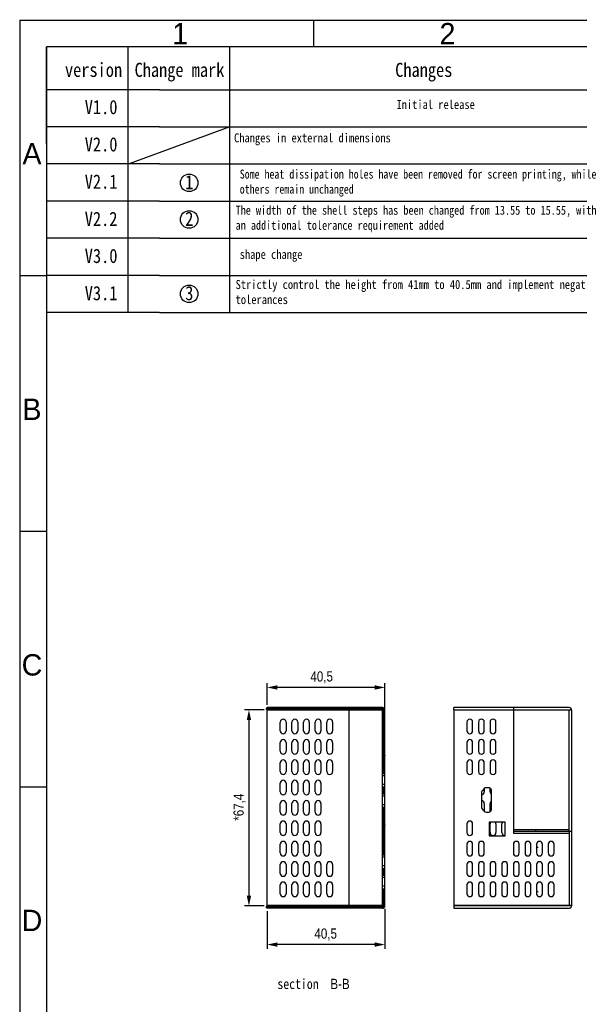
# Model space of a CAD drawing. Header units: millimetres. Extents: x 508 to 1261, y -60 to 468.
# Tile 2 of 49: x 508 to 700, y 129 to 468. Entities that reach past the tile are written whole.
import ezdxf
from ezdxf.enums import TextEntityAlignment as Align

# ---------------------------------------------------------------- set-up
doc = ezdxf.new("R2010")
doc.units = ezdxf.units.MM
doc.header["$LTSCALE"] = 16.335
doc.header["$PDMODE"] = 3
doc.header["$PDSIZE"] = 8
doc.layers.get('0').update_dxf_attribs({"linetype": 'CONTINUOUS'})
doc.layers.get('Defpoints').update_dxf_attribs({"linetype": 'CONTINUOUS'})
for name, color, linetype in [('AXIS', 7, 'CONTINUOUS'), ('DETAILS', 7, 'CONTINUOUS'), ('INTFCLR_1', 7, 'CONTINUOUS'), ('ROUNDS', 7, 'CONTINUOUS'), ('图形层', 7, 'CONTINUOUS'), ('图框层', 7, 'CONTINUOUS'), ('标注层', 7, 'CONTINUOUS')]:
    doc.layers.add(name, color=color, linetype=linetype)
doc.styles.add('3', font='txt')
doc.styles.get("Standard").update_dxf_attribs({"font": 'txt', "width": 0.85})
doc.dimstyles.new('DIMSTYLE_1', dxfattribs={"dimtxt": 3.5, "dimasz": 3.5, "dimexe": 1.5, "dimexo": 1, "dimgap": 0.875, "dimtad": 1, "dimtxsty": 'Standard', "dimblk": '_FILLED', "dimblk1": '_FILLED', "dimblk2": '_FILLED', "dimcen": 0.09, "dimazin": 2, "dimtp": 0.01, "dimtm": 0.01, "dimtfac": 1, "dimtofl": 0, "dimtmove": 0, "dimatfit": 3, "dimldrblk": '_FILLED', "dimfxl": 1, "dimtolj": 1, "dimarcsym": 0})
doc.dimstyles.new('DIMSTYLE_5', dxfattribs={"dimtxt": 3.5, "dimasz": 3.5, "dimexe": 1.5, "dimexo": 1, "dimtad": 1, "dimtxsty": 'Standard', "dimblk": '_FILLED', "dimblk1": '_FILLED', "dimblk2": '_FILLED', "dimcen": 0.09, "dimazin": 2, "dimtp": 0.2, "dimtm": 0.2, "dimtfac": 1, "dimtmove": 0, "dimatfit": 2, "dimldrblk": '_FILLED', "dimfxl": 1, "dimtolj": 1, "dimarcsym": 0})

# ---------------------------------------------------------------- blocks, each defined once
blk = doc.blocks.new('_FILLED')
at = {"color": 0, "linetype": 'ByBlock'}
blk.add_solid([(0, 0), (-1, 0.2142857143), (-1, -0.2142857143)], dxfattribs=at)
blk = doc.blocks.new('*D101')
at = {"color": 0, "linetype": 'Continuous', "lineweight": -2, "transparency": 16777216}
for p, q in [((592.83908109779, 232.0728931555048), (592.83908109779, 239.4961872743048)), ((629.83908109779, 237.9961872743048), (596.33908109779, 237.9961872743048)), ((633.33908109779, 204.7822942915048), (633.33908109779, 239.4961872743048))]:
    blk.add_line(p, q, dxfattribs=at)
at = {"layer": 'Defpoints', "color": 0, "linetype": 'Continuous', "transparency": 16777216}
for p in [(592.83908109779, 237.9961872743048), (592.83908109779, 231.0728931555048), (633.33908109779, 203.7822942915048)]:
    blk.add_point(p, dxfattribs=at)
at = {"color": 0, "linetype": 'Continuous', "lineweight": -2, "transparency": 16777216, "xscale": 3.5, "yscale": 3.5, "zscale": 3.5, "rotation": 180}
blk.add_blockref('_FILLED', (592.83908109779, 237.9961872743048), dxfattribs=at)
at = {"color": 0, "linetype": 'Continuous', "lineweight": -2, "transparency": 16777216, "xscale": 3.5, "yscale": 3.5, "zscale": 3.5}
blk.add_blockref('_FILLED', (633.33908109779, 237.9961872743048), dxfattribs=at)
at = {"color": 0, "linetype": 'Continuous', "transparency": 16777216, "insert": (611.58244199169, 243.5378539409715), "char_height": 3.5, "width": 5.95, "attachment_point": 2, "line_spacing_factor": 0.9}
blk.add_mtext('\\A1;40,5', dxfattribs=at)
blk = doc.blocks.new('*D102')
at = {"color": 0, "linetype": 'Continuous', "lineweight": -2, "transparency": 16777216}
for p, q in [((592.83908109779, 161.0728931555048), (592.83908109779, 148.0794899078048)), ((633.33908109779, 161.8728931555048), (633.33908109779, 148.0794899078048)), ((629.83908109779, 149.5794899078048), (596.33908109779, 149.5794899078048))]:
    blk.add_line(p, q, dxfattribs=at)
at = {"layer": 'Defpoints', "color": 0, "linetype": 'Continuous', "transparency": 16777216}
for p in [(633.33908109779, 162.8728931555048), (592.83908109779, 162.0728931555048), (592.83908109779, 149.5794899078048)]:
    blk.add_point(p, dxfattribs=at)
at = {"color": 0, "linetype": 'Continuous', "lineweight": -2, "transparency": 16777216, "xscale": 3.5, "yscale": 3.5, "zscale": 3.5, "rotation": 180}
blk.add_blockref('_FILLED', (592.83908109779, 149.5794899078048), dxfattribs=at)
at = {"color": 0, "linetype": 'Continuous', "lineweight": -2, "transparency": 16777216, "xscale": 3.5, "yscale": 3.5, "zscale": 3.5}
blk.add_blockref('_FILLED', (633.33908109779, 149.5794899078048), dxfattribs=at)
at = {"color": 0, "linetype": 'Continuous', "transparency": 16777216, "insert": (612.96720630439, 155.1211565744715), "char_height": 3.5, "width": 5.95, "attachment_point": 2, "line_spacing_factor": 0.9}
blk.add_mtext('\\A1;40,5', dxfattribs=at)
blk = doc.blocks.new('*D111')
at = {"color": 0, "linetype": 'Continuous', "lineweight": -2, "transparency": 16777216}
for p, q in [((591.83908109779, 230.2728931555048), (585.08099032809, 230.2728931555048)), ((586.58099032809, 226.7728931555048), (586.58099032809, 166.3728931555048)), ((591.83908109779, 162.8728931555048), (585.08099032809, 162.8728931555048))]:
    blk.add_line(p, q, dxfattribs=at)
at = {"layer": 'Defpoints', "color": 0, "linetype": 'Continuous', "transparency": 16777216}
for p in [(592.83908109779, 230.2728931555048), (586.58099032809, 162.8728931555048), (592.83908109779, 162.8728931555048)]:
    blk.add_point(p, dxfattribs=at)
at = {"color": 0, "linetype": 'Continuous', "lineweight": -2, "transparency": 16777216, "xscale": 3.5, "yscale": 3.5, "zscale": 3.5}
for p, rotation in [((586.58099032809, 230.2728931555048), 90), ((586.58099032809, 162.8728931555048), 270)]:
    blk.add_blockref('_FILLED', p, dxfattribs=dict(at, rotation=rotation))
at = {"color": 0, "linetype": 'Continuous', "transparency": 16777216, "insert": (581.2893236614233, 196.8136021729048), "char_height": 3.5, "attachment_point": 2, "rotation": 90, "line_spacing_factor": 0.9}
blk.add_mtext('\\A1;*67,4', dxfattribs=at)

msp = doc.modelspace()

# ---------------------------------------------------------------- hatches: boundary and pattern name
at = {"linetype": 'Continuous'}
h = msp.add_hatch(dxfattribs=at)
h.set_pattern_fill('ANSI31', color=2, angle=90, style=0, pattern_type=2)
h.set_pattern_definition([(135, (592.33908109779, 162.0728931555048), (-0.2508568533, -0.2508568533), [])])
edge = h.paths.add_edge_path()
edge.add_line((632.53908109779, 230.2728931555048), (592.3390810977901, 230.2728931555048))
edge.add_line((592.33908109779, 231.0728931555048), (592.33908109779, 230.2728931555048))
edge.add_line((632.53908109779, 231.0728931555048), (592.3390810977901, 231.0728931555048))
edge.add_arc((632.53908109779, 230.2728931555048), 0.8, 360, 450, ccw=False)
edge.add_line((633.33908109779, 214.7653940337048), (633.33908109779, 230.2728931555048))
edge.add_arc((635.88954365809, 214.6200334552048), 2.5546016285, 176.7380241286, 179.9969414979)
edge.add_arc((635.88678292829, 214.6202275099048), 2.5518403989, 180.0012952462, 183.2637392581)
edge.add_line((633.33908109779, 208.4580453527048), (633.33908109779, 214.4749456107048))
edge.add_line((632.53908109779, 208.4580453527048), (633.3390810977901, 208.4580453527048))
edge.add_line((632.53908109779, 230.2728931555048), (632.53908109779, 208.4580453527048))
edge = h.paths.add_edge_path()
edge.add_line((632.53908109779, 162.8728931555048), (592.3390810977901, 162.8728931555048))
edge.add_line((632.53908109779, 168.7822942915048), (632.53908109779, 162.8728931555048))
edge.add_line((632.53908109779, 168.7822942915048), (633.3390810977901, 168.7822942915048))
edge.add_line((633.33908109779, 162.8728931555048), (633.33908109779, 168.7822942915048))
edge.add_arc((632.53908109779, 162.8728931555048), 0.8, -90, 0)
edge.add_line((632.53908109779, 162.0728931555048), (592.3390810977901, 162.0728931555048))
edge.add_line((592.33908109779, 162.8728931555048), (592.33908109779, 162.0728931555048))
edge = h.paths.add_edge_path()
edge.add_line((633.33908109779, 173.4580453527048), (633.33908109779, 175.7822942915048))
edge.add_line((632.53908109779, 173.4580453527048), (633.3390810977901, 173.4580453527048))
edge.add_line((632.53908109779, 175.7822942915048), (632.53908109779, 173.4580453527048))
edge.add_line((632.53908109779, 175.7822942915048), (633.3390810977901, 175.7822942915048))
edge = h.paths.add_edge_path()
edge.add_line((633.33908109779, 180.4580453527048), (633.33908109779, 190.4749456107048))
edge.add_line((632.53908109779, 180.4580453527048), (633.3390810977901, 180.4580453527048))
edge.add_line((632.53908109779, 196.7822942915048), (632.53908109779, 180.4580453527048))
edge.add_line((632.53908109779, 196.7822942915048), (633.3390810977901, 196.7822942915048))
edge.add_line((633.33908109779, 190.7653940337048), (633.33908109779, 196.7822942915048))
edge.add_arc((635.88954365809, 190.6200334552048), 2.5546016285, 176.7380241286, 179.9969414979)
edge.add_arc((635.88678292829, 190.6202275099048), 2.5518403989, 180.0012952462, 183.2637392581)
edge = h.paths.add_edge_path()
edge.add_line((633.33908109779, 201.4580453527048), (633.33908109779, 203.7822942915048))
edge.add_line((632.53908109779, 201.4580453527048), (633.3390810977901, 201.4580453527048))
edge.add_line((632.53908109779, 203.7822942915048), (632.53908109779, 201.4580453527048))
edge.add_line((632.53908109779, 203.7822942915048), (633.3390810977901, 203.7822942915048))

# ---------------------------------------------------------------- linework, layer by layer
msp.add_line((580.0006514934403, 430.7860170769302), (545.4154577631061, 418.014321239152))
at = {"color": 7, "linetype": 'Continuous'}
for p, q in [((592.83908109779, 231.0728931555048), (592.83908109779, 230.2728931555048)), ((632.53908109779, 231.0728931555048), (592.83908109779, 231.0728931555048)), ((632.53908109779, 230.2728931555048), (592.83908109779, 230.2728931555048)), ((632.53908109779, 162.8728931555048), (632.53908109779, 230.2728931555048)), ((633.33908109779, 162.8728931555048), (633.33908109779, 230.2728931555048)), ((656.96436340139, 230.2728931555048), (656.96436340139, 231.0728931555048)), ((696.66436340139, 231.0728931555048), (656.96436340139, 231.0728931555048)), ((656.96436340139, 230.2728931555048), (697.46436340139, 230.2728931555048)), ((677.66436340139, 230.2728931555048), (677.66436340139, 231.0728931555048)), ((696.66436340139, 188.5718931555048), (696.66436340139, 230.2728931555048)), ((592.83908109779, 162.9728931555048), (592.83908109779, 230.1728931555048)), ((632.53908109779, 230.1728931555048), (592.83908109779, 230.1728931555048)), ((621.03908109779, 162.9728931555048), (621.03908109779, 230.1728931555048)), ((656.96436340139, 230.1728931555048), (656.96436340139, 162.9728931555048)), ((697.46436340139, 230.1728931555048), (656.96436340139, 230.1728931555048)), ((696.6143634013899, 189.0728931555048), (696.6143634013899, 230.1728931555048)), ((697.46436340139, 230.1728931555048), (697.46436340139, 188.5718931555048)), ((597.33908109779, 223.0728931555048), (597.33908109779, 226.0728931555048)), ((599.33908109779, 226.0728931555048), (599.33908109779, 223.0728931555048)), ((601.33908109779, 223.0728931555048), (601.33908109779, 226.0728931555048)), ((603.33908109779, 226.0728931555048), (603.33908109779, 223.0728931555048)), ((605.33908109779, 223.0728931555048), (605.33908109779, 226.0728931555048)), ((607.33908109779, 226.0728931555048), (607.33908109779, 223.0728931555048)), ((609.33908109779, 223.0728931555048), (609.33908109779, 226.0728931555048)), ((611.33908109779, 226.0728931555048), (611.33908109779, 223.0728931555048)), ((613.33908109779, 223.0728931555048), (613.33908109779, 226.0728931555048)), ((615.33908109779, 226.0728931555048), (615.33908109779, 223.0728931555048)), ((661.46436340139, 226.0728931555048), (661.46436340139, 223.0728931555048)), ((663.46436340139, 223.0728931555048), (663.46436340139, 226.0728931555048)), ((665.46436340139, 226.0728931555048), (665.46436340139, 223.0728931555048)), ((667.46436340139, 223.0728931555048), (667.46436340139, 226.0728931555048)), ((669.46436340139, 226.0728931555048), (669.46436340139, 223.0728931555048)), ((671.46436340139, 223.0728931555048), (671.46436340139, 226.0728931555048)), ((597.33908109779, 216.0728931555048), (597.33908109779, 219.0728931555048)), ((599.33908109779, 219.0728931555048), (599.33908109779, 216.0728931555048)), ((601.33908109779, 216.0728931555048), (601.33908109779, 219.0728931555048)), ((603.33908109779, 219.0728931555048), (603.33908109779, 216.0728931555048)), ((605.33908109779, 216.0728931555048), (605.33908109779, 219.0728931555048)), ((607.33908109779, 219.0728931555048), (607.33908109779, 216.0728931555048)), ((609.33908109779, 216.0728931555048), (609.33908109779, 219.0728931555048)), ((611.33908109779, 219.0728931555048), (611.33908109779, 216.0728931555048)), ((613.33908109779, 216.0728931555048), (613.33908109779, 219.0728931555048)), ((615.33908109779, 219.0728931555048), (615.33908109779, 216.0728931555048)), ((661.46436340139, 219.0728931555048), (661.46436340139, 216.0728931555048)), ((663.46436340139, 216.0728931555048), (663.46436340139, 219.0728931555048)), ((665.46436340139, 219.0728931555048), (665.46436340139, 216.0728931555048)), ((667.46436340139, 216.0728931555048), (667.46436340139, 219.0728931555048)), ((669.46436340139, 219.0728931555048), (669.46436340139, 216.0728931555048)), ((671.46436340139, 216.0728931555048), (671.46436340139, 219.0728931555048)), ((597.33908109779, 209.0728931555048), (597.33908109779, 212.0728931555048)), ((599.33908109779, 212.0728931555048), (599.33908109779, 209.0728931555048)), ((601.33908109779, 209.0728931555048), (601.33908109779, 212.0728931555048)), ((603.33908109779, 212.0728931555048), (603.33908109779, 209.0728931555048)), ((605.33908109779, 209.0728931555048), (605.33908109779, 212.0728931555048)), ((607.33908109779, 212.0728931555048), (607.33908109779, 209.0728931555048)), ((609.33908109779, 209.0728931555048), (609.33908109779, 212.0728931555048)), ((611.33908109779, 212.0728931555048), (611.33908109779, 209.0728931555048)), ((613.33908109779, 209.0728931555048), (613.33908109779, 212.0728931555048)), ((615.33908109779, 212.0728931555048), (615.33908109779, 209.0728931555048)), ((661.46436340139, 212.0728931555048), (661.46436340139, 209.0728931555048)), ((663.46436340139, 209.0728931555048), (663.46436340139, 212.0728931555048)), ((665.46436340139, 212.0728931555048), (665.46436340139, 209.0728931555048)), ((667.46436340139, 209.0728931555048), (667.46436340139, 212.0728931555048)), ((669.46436340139, 212.0728931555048), (669.46436340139, 209.0728931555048)), ((671.46436340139, 209.0728931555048), (671.46436340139, 212.0728931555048)), ((632.53908109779, 208.4580453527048), (633.33908109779, 208.4580453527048)), ((633.33908109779, 207.6201698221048), (632.53908109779, 207.6201698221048)), ((597.33908109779, 202.0728931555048), (597.33908109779, 205.0728931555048)), ((599.33908109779, 205.0728931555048), (599.33908109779, 202.0728931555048)), ((601.33908109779, 202.0728931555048), (601.33908109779, 205.0728931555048)), ((603.33908109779, 205.0728931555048), (603.33908109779, 202.0728931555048)), ((605.33908109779, 202.0728931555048), (605.33908109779, 205.0728931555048)), ((607.33908109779, 205.0728931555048), (607.33908109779, 202.0728931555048)), ((609.33908109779, 202.0728931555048), (609.33908109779, 205.0728931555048)), ((611.33908109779, 205.0728931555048), (611.33908109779, 202.0728931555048)), ((633.33908109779, 204.6201698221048), (632.53908109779, 204.6201698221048)), ((632.53908109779, 203.7822942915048), (633.33908109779, 203.7822942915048)), ((667.43247015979, 203.2508543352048), (666.81005156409, 202.5918228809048)), ((667.46436340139, 203.2829529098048), (667.46436340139, 202.0728931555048)), ((669.01436340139, 203.5328931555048), (668.08678199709, 203.5328931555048)), ((669.46436340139, 202.0728931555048), (669.46436340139, 203.4123160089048)), ((632.53908109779, 201.4580453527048), (633.33908109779, 201.4580453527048)), ((633.33908109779, 200.6201698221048), (632.53908109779, 200.6201698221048)), ((666.56436340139, 201.9738617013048), (666.56436340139, 196.6919246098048)), ((669.91436340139, 196.0328931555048), (669.91436340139, 202.6328931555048)), ((597.33908109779, 195.0728931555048), (597.33908109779, 198.0728931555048)), ((599.33908109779, 198.0728931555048), (599.33908109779, 195.0728931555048)), ((601.33908109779, 195.0728931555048), (601.33908109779, 198.0728931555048)), ((603.33908109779, 198.0728931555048), (603.33908109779, 195.0728931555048)), ((605.33908109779, 195.0728931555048), (605.33908109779, 198.0728931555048)), ((607.33908109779, 198.0728931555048), (607.33908109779, 195.0728931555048)), ((609.33908109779, 195.0728931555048), (609.33908109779, 198.0728931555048)), ((611.33908109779, 198.0728931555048), (611.33908109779, 195.0728931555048)), ((633.33908109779, 197.6201698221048), (632.53908109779, 197.6201698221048)), ((632.53908109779, 196.7822942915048), (633.33908109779, 196.7822942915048)), ((667.46436340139, 198.0728931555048), (667.46436340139, 195.3828334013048)), ((669.46436340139, 195.2534703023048), (669.46436340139, 198.0728931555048)), ((666.81005156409, 196.0739634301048), (667.43247015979, 195.4149319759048)), ((668.08678199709, 195.1328931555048), (669.01436340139, 195.1328931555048)), ((597.33908109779, 188.0728931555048), (597.33908109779, 191.0728931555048)), ((599.33908109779, 191.0728931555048), (599.33908109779, 188.0728931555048)), ((601.33908109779, 188.0728931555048), (601.33908109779, 191.0728931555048)), ((603.33908109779, 191.0728931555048), (603.33908109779, 188.0728931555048)), ((605.33908109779, 188.0728931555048), (605.33908109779, 191.0728931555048)), ((607.33908109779, 191.0728931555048), (607.33908109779, 188.0728931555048)), ((609.33908109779, 188.0728931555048), (609.33908109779, 191.0728931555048)), ((611.33908109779, 191.0728931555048), (611.33908109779, 188.0728931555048)), ((661.46436340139, 191.0728931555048), (661.46436340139, 188.0728931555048)), ((663.46436340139, 188.0728931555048), (663.46436340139, 191.0728931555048)), ((669.16436340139, 191.6728931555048), (669.16436340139, 186.9728931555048)), ((674.66436340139, 191.6728931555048), (669.16436340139, 191.6728931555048)), ((669.46436340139, 188.0728931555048), (669.46436340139, 191.0728931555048)), ((671.46436340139, 191.0728931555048), (671.46436340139, 188.0728931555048)), ((673.46436340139, 188.0728931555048), (673.46436340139, 191.0728931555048)), ((674.66436340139, 186.9728931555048), (674.66436340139, 191.6728931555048)), ((669.16436340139, 186.9728931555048), (674.66436340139, 186.9728931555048)), ((696.6143634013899, 189.0728931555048), (677.66436340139, 189.0728931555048)), ((677.66436340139, 188.5718931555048), (696.6143634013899, 188.5718931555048)), ((696.66436340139, 187.7718931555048), (677.66436340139, 187.7718931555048)), ((685.16436340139, 188.5718931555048), (685.16436340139, 189.0728931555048)), ((696.6143634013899, 188.5718931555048), (696.6143634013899, 187.7718931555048)), ((597.33908109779, 181.0728931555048), (597.33908109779, 184.0728931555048)), ((599.33908109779, 184.0728931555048), (599.33908109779, 181.0728931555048)), ((601.33908109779, 181.0728931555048), (601.33908109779, 184.0728931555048)), ((603.33908109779, 184.0728931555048), (603.33908109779, 181.0728931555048)), ((605.33908109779, 181.0728931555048), (605.33908109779, 184.0728931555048)), ((607.33908109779, 184.0728931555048), (607.33908109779, 181.0728931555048)), ((609.33908109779, 181.0728931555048), (609.33908109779, 184.0728931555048)), ((611.33908109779, 184.0728931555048), (611.33908109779, 181.0728931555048)), ((661.46436340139, 184.0728931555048), (661.46436340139, 181.0728931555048)), ((663.46436340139, 181.0728931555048), (663.46436340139, 184.0728931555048)), ((665.46436340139, 184.0728931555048), (665.46436340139, 181.0728931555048)), ((667.46436340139, 181.0728931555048), (667.46436340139, 184.0728931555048)), ((677.46436340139, 184.0728931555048), (677.46436340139, 181.0728931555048)), ((679.46436340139, 181.0728931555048), (679.46436340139, 184.0728931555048)), ((681.46436340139, 184.0728931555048), (681.46436340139, 181.0728931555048)), ((683.46436340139, 181.0728931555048), (683.46436340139, 184.0728931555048)), ((685.46436340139, 184.0728931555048), (685.46436340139, 181.0728931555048)), ((687.46436340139, 181.0728931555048), (687.46436340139, 184.0728931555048)), ((689.46436340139, 184.0728931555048), (689.46436340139, 181.0728931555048)), ((691.46436340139, 181.0728931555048), (691.46436340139, 184.0728931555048)), ((632.53908109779, 180.4580453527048), (633.33908109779, 180.4580453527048)), ((633.33908109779, 179.6201698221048), (632.53908109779, 179.6201698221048)), ((597.33908109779, 174.0728931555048), (597.33908109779, 177.0728931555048)), ((599.33908109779, 177.0728931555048), (599.33908109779, 174.0728931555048)), ((601.33908109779, 174.0728931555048), (601.33908109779, 177.0728931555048)), ((603.33908109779, 177.0728931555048), (603.33908109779, 174.0728931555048)), ((605.33908109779, 174.0728931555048), (605.33908109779, 177.0728931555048)), ((607.33908109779, 177.0728931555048), (607.33908109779, 174.0728931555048)), ((609.33908109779, 174.0728931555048), (609.33908109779, 177.0728931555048)), ((611.33908109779, 177.0728931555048), (611.33908109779, 174.0728931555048)), ((613.33908109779, 174.0728931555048), (613.33908109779, 177.0728931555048)), ((615.33908109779, 177.0728931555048), (615.33908109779, 174.0728931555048)), ((633.33908109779, 176.6201698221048), (632.53908109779, 176.6201698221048)), ((661.46436340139, 177.0728931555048), (661.46436340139, 174.0728931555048)), ((663.46436340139, 174.0728931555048), (663.46436340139, 177.0728931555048)), ((665.46436340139, 177.0728931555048), (665.46436340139, 174.0728931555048)), ((667.46436340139, 174.0728931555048), (667.46436340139, 177.0728931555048)), ((669.46436340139, 177.0728931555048), (669.46436340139, 174.0728931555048)), ((671.46436340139, 174.0728931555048), (671.46436340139, 177.0728931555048)), ((673.46436340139, 177.0728931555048), (673.46436340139, 174.0728931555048)), ((675.46436340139, 174.0728931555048), (675.46436340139, 177.0728931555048)), ((677.46436340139, 177.0728931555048), (677.46436340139, 174.0728931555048)), ((679.46436340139, 174.0728931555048), (679.46436340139, 177.0728931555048)), ((681.46436340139, 177.0728931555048), (681.46436340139, 174.0728931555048)), ((683.46436340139, 174.0728931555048), (683.46436340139, 177.0728931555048)), ((685.46436340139, 177.0728931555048), (685.46436340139, 174.0728931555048)), ((687.46436340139, 174.0728931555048), (687.46436340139, 177.0728931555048)), ((689.46436340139, 177.0728931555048), (689.46436340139, 174.0728931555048)), ((691.46436340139, 174.0728931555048), (691.46436340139, 177.0728931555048)), ((632.53908109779, 175.7822942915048), (633.33908109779, 175.7822942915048)), ((632.53908109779, 173.4580453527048), (633.33908109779, 173.4580453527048)), ((597.33908109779, 167.0728931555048), (597.33908109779, 170.0728931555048)), ((599.33908109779, 170.0728931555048), (599.33908109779, 167.0728931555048)), ((601.33908109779, 167.0728931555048), (601.33908109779, 170.0728931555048)), ((603.33908109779, 170.0728931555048), (603.33908109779, 167.0728931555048)), ((605.33908109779, 167.0728931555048), (605.33908109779, 170.0728931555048)), ((607.33908109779, 170.0728931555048), (607.33908109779, 167.0728931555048)), ((609.33908109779, 167.0728931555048), (609.33908109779, 170.0728931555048)), ((611.33908109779, 170.0728931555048), (611.33908109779, 167.0728931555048)), ((613.33908109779, 167.0728931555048), (613.33908109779, 170.0728931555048)), ((615.33908109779, 170.0728931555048), (615.33908109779, 167.0728931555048)), ((633.33908109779, 172.6201698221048), (632.53908109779, 172.6201698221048)), ((633.33908109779, 169.6201698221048), (632.53908109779, 169.6201698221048)), ((661.46436340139, 170.0728931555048), (661.46436340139, 167.0728931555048)), ((663.46436340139, 167.0728931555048), (663.46436340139, 170.0728931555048)), ((665.46436340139, 170.0728931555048), (665.46436340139, 167.0728931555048)), ((667.46436340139, 167.0728931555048), (667.46436340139, 170.0728931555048)), ((669.46436340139, 170.0728931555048), (669.46436340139, 167.0728931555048)), ((671.46436340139, 167.0728931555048), (671.46436340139, 170.0728931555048)), ((673.46436340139, 170.0728931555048), (673.46436340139, 167.0728931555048)), ((675.46436340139, 167.0728931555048), (675.46436340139, 170.0728931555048)), ((677.46436340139, 170.0728931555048), (677.46436340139, 167.0728931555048)), ((679.46436340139, 167.0728931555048), (679.46436340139, 170.0728931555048)), ((681.46436340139, 170.0728931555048), (681.46436340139, 167.0728931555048)), ((683.46436340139, 167.0728931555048), (683.46436340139, 170.0728931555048)), ((685.46436340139, 170.0728931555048), (685.46436340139, 167.0728931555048)), ((687.46436340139, 167.0728931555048), (687.46436340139, 170.0728931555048)), ((689.46436340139, 170.0728931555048), (689.46436340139, 167.0728931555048)), ((691.46436340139, 167.0728931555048), (691.46436340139, 170.0728931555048)), ((632.53908109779, 168.7822942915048), (633.33908109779, 168.7822942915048)), ((632.53908109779, 162.9728931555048), (592.83908109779, 162.9728931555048)), ((632.53908109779, 162.8728931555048), (592.83908109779, 162.8728931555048)), ((592.83908109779, 162.8728931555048), (592.83908109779, 162.0728931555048)), ((656.96436340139, 162.8728931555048), (656.96436340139, 162.0728931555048)), ((696.66436340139, 162.8728931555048), (696.66436340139, 162.9728931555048)), ((632.53908109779, 162.0728931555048), (592.83908109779, 162.0728931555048))]:
    msp.add_line(p, q, dxfattribs=at)
for centre in [(566.0405145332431, 411.4991477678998), (566.0405145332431, 398.9252191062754), (566.0405145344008, 373.3355632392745)]:
    msp.add_circle(centre, 3.007528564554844)
for centre, radius, start, end in [((632.53908109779, 230.2728931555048), 0.8, 0, 90), ((696.66436340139, 230.2728931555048), 0.8, 0, 90), ((598.33908109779, 226.0728931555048), 1, 0, 180), ((602.33908109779, 226.0728931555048), 1, 0, 180), ((606.33908109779, 226.0728931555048), 1, 0, 180), ((610.33908109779, 226.0728931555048), 1, 0, 180), ((614.33908109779, 226.0728931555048), 1, 0, 180), ((662.46436340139, 226.0728931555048), 1, 0, 180), ((666.46436340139, 226.0728931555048), 1, 0, 180), ((670.46436340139, 226.0728931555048), 1, 0, 180), ((598.33908109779, 223.0728931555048), 1, 180, 0), ((602.33908109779, 223.0728931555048), 1, 180, 0), ((606.33908109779, 223.0728931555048), 1, 180, 0), ((610.33908109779, 223.0728931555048), 1, 180, 0), ((614.33908109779, 223.0728931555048), 1, 180, 0), ((662.46436340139, 223.0728931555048), 1, 180, 0), ((666.46436340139, 223.0728931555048), 1, 180, 0), ((670.46436340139, 223.0728931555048), 1, 180, 0), ((598.33908109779, 219.0728931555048), 1, 0, 180), ((602.33908109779, 219.0728931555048), 1, 0, 180), ((606.33908109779, 219.0728931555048), 1, 0, 180), ((610.33908109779, 219.0728931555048), 1, 0, 180), ((614.33908109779, 219.0728931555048), 1, 0, 180), ((662.46436340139, 219.0728931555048), 1, 0, 180), ((666.46436340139, 219.0728931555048), 1, 0, 180), ((670.46436340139, 219.0728931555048), 1, 0, 180), ((598.33908109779, 216.0728931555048), 1, 180, 0), ((602.33908109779, 216.0728931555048), 1, 180, 0), ((606.33908109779, 216.0728931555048), 1, 180, 0), ((610.33908109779, 216.0728931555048), 1, 180, 0), ((614.33908109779, 216.0728931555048), 1, 180, 0), ((635.88959424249, 214.6200372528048), 2.5546518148, 176.7381737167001, 179.9970267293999), ((635.88959424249, 214.6203023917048), 2.5546518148, 180.0029732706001, 183.2618262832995), ((662.46436340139, 216.0728931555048), 1, 180, 0), ((666.46436340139, 216.0728931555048), 1, 180, 0), ((670.46436340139, 216.0728931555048), 1, 180, 0), ((598.33908109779, 212.0728931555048), 1, 0, 180), ((602.33908109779, 212.0728931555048), 1, 0, 180), ((606.33908109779, 212.0728931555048), 1, 0, 180), ((610.33908109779, 212.0728931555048), 1, 0, 180), ((614.33908109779, 212.0728931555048), 1, 0, 180), ((662.46436340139, 212.0728931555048), 1, 0, 180), ((666.46436340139, 212.0728931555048), 1, 0, 180), ((670.46436340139, 212.0728931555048), 1, 0, 180), ((598.33908109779, 209.0728931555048), 1, 180, 0), ((602.33908109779, 209.0728931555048), 1, 180, 0), ((606.33908109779, 209.0728931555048), 1, 180, 0), ((610.33908109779, 209.0728931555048), 1, 180, 0), ((614.33908109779, 209.0728931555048), 1, 180, 0), ((662.46436340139, 209.0728931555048), 1, 180, 0), ((666.46436340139, 209.0728931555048), 1, 180, 0), ((670.46436340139, 209.0728931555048), 1, 180, 0), ((598.33908109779, 205.0728931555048), 1, 0, 180), ((602.33908109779, 205.0728931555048), 1, 0, 180), ((606.33908109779, 205.0728931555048), 1, 0, 180), ((610.33908109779, 205.0728931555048), 1, 0, 180), ((668.08678199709, 202.6328931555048), 0.9, 90, 136.636577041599), ((669.01436340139, 202.6328931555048), 0.9, 0, 90), ((598.33908109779, 202.0728931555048), 1, 180, 0), ((602.33908109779, 202.0728931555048), 1, 180, 0), ((606.33908109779, 202.0728931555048), 1, 180, 0), ((610.33908109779, 202.0728931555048), 1, 180, 0), ((667.46436340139, 201.9738617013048), 0.9, 136.636577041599, 180), ((666.46436340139, 202.0728931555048), 1, 275.7392869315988, 0), ((670.46436340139, 202.0728931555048), 1, 180, 236.6319345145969), ((598.33908109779, 198.0728931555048), 1, 0, 180), ((602.33908109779, 198.0728931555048), 1, 0, 180), ((606.33908109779, 198.0728931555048), 1, 0, 180), ((610.33908109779, 198.0728931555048), 1, 0, 180), ((667.46436340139, 196.6919246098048), 0.9, 180, 223.363422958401), ((666.46436340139, 198.0728931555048), 1, 0, 84.26071306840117), ((670.46436340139, 198.0728931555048), 1, 123.3680654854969, 180), ((598.33908109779, 195.0728931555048), 1, 180, 0), ((602.33908109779, 195.0728931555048), 1, 180, 0), ((606.33908109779, 195.0728931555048), 1, 180, 0), ((610.33908109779, 195.0728931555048), 1, 180, 0), ((668.08678199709, 196.0328931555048), 0.9, 223.363422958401, 270), ((669.01436340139, 196.0328931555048), 0.9, 270, 0), ((598.33908109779, 191.0728931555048), 1, 0, 180), ((602.33908109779, 191.0728931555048), 1, 0, 180), ((606.33908109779, 191.0728931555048), 1, 0, 180), ((610.33908109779, 191.0728931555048), 1, 0, 180), ((635.88959424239, 190.6200372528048), 2.5546518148, 176.7381737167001, 179.9970267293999), ((635.88959424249, 190.6203023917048), 2.5546518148, 180.0029732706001, 183.2618262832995), ((662.46436340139, 191.0728931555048), 1, 0, 180), ((670.46436340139, 191.0728931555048), 1, 143.1294210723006, 180), ((670.46436340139, 191.0728931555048), 1, 0, 36.87057892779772), ((674.46436340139, 191.0728931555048), 1, 143.1294210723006, 180), ((598.33908109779, 188.0728931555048), 1, 180, 0), ((602.33908109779, 188.0728931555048), 1, 180, 0), ((606.33908109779, 188.0728931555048), 1, 180, 0), ((610.33908109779, 188.0728931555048), 1, 180, 0), ((662.46436340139, 188.0728931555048), 1, 180, 0), ((670.46436340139, 188.0728931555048), 1, 180, 0), ((674.46436340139, 188.0728931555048), 1, 180, 281.537299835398), ((598.33908109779, 184.0728931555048), 1, 0, 180), ((602.33908109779, 184.0728931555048), 1, 0, 180), ((606.33908109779, 184.0728931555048), 1, 0, 180), ((610.33908109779, 184.0728931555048), 1, 0, 180), ((662.46436340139, 184.0728931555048), 1, 0, 180), ((666.46436340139, 184.0728931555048), 1, 0, 180), ((678.46436340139, 184.0728931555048), 1, 0, 180), ((682.46436340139, 184.0728931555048), 1, 0, 180), ((686.46436340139, 184.0728931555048), 1, 0, 180), ((690.46436340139, 184.0728931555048), 1, 0, 180), ((598.33908109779, 181.0728931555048), 1, 180, 0), ((602.33908109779, 181.0728931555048), 1, 180, 0), ((606.33908109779, 181.0728931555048), 1, 180, 0), ((610.33908109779, 181.0728931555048), 1, 180, 0), ((662.46436340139, 181.0728931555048), 1, 180, 0), ((666.46436340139, 181.0728931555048), 1, 180, 0), ((678.46436340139, 181.0728931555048), 1, 180, 0), ((682.46436340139, 181.0728931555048), 1, 180, 0), ((686.46436340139, 181.0728931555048), 1, 180, 0), ((690.46436340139, 181.0728931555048), 1, 180, 0), ((598.33908109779, 177.0728931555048), 1, 0, 180), ((602.33908109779, 177.0728931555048), 1, 0, 180), ((606.33908109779, 177.0728931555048), 1, 0, 180), ((610.33908109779, 177.0728931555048), 1, 0, 180), ((614.33908109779, 177.0728931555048), 1, 0, 180), ((662.46436340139, 177.0728931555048), 1, 0, 180), ((666.46436340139, 177.0728931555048), 1, 0, 180), ((670.46436340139, 177.0728931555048), 1, 0, 180), ((674.46436340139, 177.0728931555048), 1, 0, 180), ((678.46436340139, 177.0728931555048), 1, 0, 180), ((682.46436340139, 177.0728931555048), 1, 0, 180), ((686.46436340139, 177.0728931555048), 1, 0, 180), ((690.46436340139, 177.0728931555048), 1, 0, 180), ((598.33908109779, 174.0728931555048), 1, 180, 0), ((602.33908109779, 174.0728931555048), 1, 180, 0), ((606.33908109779, 174.0728931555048), 1, 180, 0), ((610.33908109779, 174.0728931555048), 1, 180, 0), ((614.33908109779, 174.0728931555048), 1, 180, 0), ((662.46436340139, 174.0728931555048), 1, 180, 0), ((666.46436340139, 174.0728931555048), 1, 180, 0), ((670.46436340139, 174.0728931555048), 1, 180, 0), ((674.46436340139, 174.0728931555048), 1, 180, 0), ((678.46436340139, 174.0728931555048), 1, 180, 0), ((682.46436340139, 174.0728931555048), 1, 180, 0), ((686.46436340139, 174.0728931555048), 1, 180, 0), ((690.46436340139, 174.0728931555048), 1, 180, 0), ((598.33908109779, 170.0728931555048), 1, 0, 180), ((602.33908109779, 170.0728931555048), 1, 0, 180), ((606.33908109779, 170.0728931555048), 1, 0, 180), ((610.33908109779, 170.0728931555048), 1, 0, 180), ((614.33908109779, 170.0728931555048), 1, 0, 180), ((662.46436340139, 170.0728931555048), 1, 0, 180), ((666.46436340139, 170.0728931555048), 1, 0, 180), ((670.46436340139, 170.0728931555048), 1, 0, 180), ((674.46436340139, 170.0728931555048), 1, 0, 180), ((678.46436340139, 170.0728931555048), 1, 0, 180), ((682.46436340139, 170.0728931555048), 1, 0, 180), ((686.46436340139, 170.0728931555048), 1, 0, 180), ((690.46436340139, 170.0728931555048), 1, 0, 180), ((598.33908109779, 167.0728931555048), 1, 180, 0), ((602.33908109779, 167.0728931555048), 1, 180, 0), ((606.33908109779, 167.0728931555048), 1, 180, 0), ((610.33908109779, 167.0728931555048), 1, 180, 0), ((614.33908109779, 167.0728931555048), 1, 180, 0), ((662.46436340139, 167.0728931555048), 1, 180, 0), ((666.46436340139, 167.0728931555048), 1, 180, 0), ((670.46436340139, 167.0728931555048), 1, 180, 0), ((674.46436340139, 167.0728931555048), 1, 180, 0), ((678.46436340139, 167.0728931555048), 1, 180, 0), ((682.46436340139, 167.0728931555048), 1, 180, 0), ((686.46436340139, 167.0728931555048), 1, 180, 0), ((690.46436340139, 167.0728931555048), 1, 180, 0), ((632.53908109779, 162.8728931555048), 0.8, 270, 0)]:
    msp.add_arc(centre, radius, start, end, dxfattribs=at)
at = {"layer": 'AXIS', "color": 7, "linetype": 'Continuous'}
msp.add_line((685.46436340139, 183.0728931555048), (685.96436340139, 183.0728931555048), dxfattribs=at)
at = {"layer": 'INTFCLR_1', "color": 7, "linetype": 'Continuous'}
msp.add_line((685.46436340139, 167.8228931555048), (685.96436340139, 167.8228931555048), dxfattribs=at)
at = {"layer": 'ROUNDS', "color": 7, "linetype": 'Continuous'}
for p, q in [((697.46436340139, 230.1728931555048), (697.46436340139, 230.2728931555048)), ((677.66436340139, 187.7718931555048), (677.66436340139, 230.1728931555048)), ((677.66436340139, 188.5718931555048), (697.46436340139, 188.5718931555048)), ((696.66436340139, 188.5718931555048), (696.66436340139, 162.9728931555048)), ((697.46436340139, 188.5718931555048), (697.46436340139, 162.8728931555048)), ((697.46436340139, 162.9728931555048), (656.96436340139, 162.9728931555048)), ((697.46436340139, 162.8728931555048), (656.96436340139, 162.8728931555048)), ((656.96436340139, 162.0728931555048), (696.66436340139, 162.0728931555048))]:
    msp.add_line(p, q, dxfattribs=at)
msp.add_arc((696.66436340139, 162.8728931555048), 0.8, 270, 0, dxfattribs=at)
at = {"layer": '图形层', "color": 0}
for p, q in [((545.051829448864, 430.7860170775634), (545.0518294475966, 458.2728405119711)), ((555.8579735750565, 443.5577129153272), (517.0401815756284, 443.5577129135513)), ((545.0518294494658, 418.0143212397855), (545.0518294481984, 445.5011446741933)), ((555.8579735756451, 430.7860170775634), (517.040181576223, 430.7860170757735)), ((545.0518294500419, 405.2426254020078), (545.0518294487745, 432.7294488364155)), ((545.0518294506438, 392.4709295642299), (545.0518294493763, 419.9577529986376)), ((555.857973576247, 418.0143212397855), (517.0401815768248, 418.0143212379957)), ((545.0518294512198, 379.6992337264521), (545.0518294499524, 407.1860571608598)), ((555.857973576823, 405.2426254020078), (517.0401815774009, 405.2426254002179)), ((545.0518294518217, 366.9275378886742), (545.0518294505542, 394.4143613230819)), ((555.8579735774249, 392.4709295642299), (517.0401815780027, 392.47092956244)), ((555.857973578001, 379.6992337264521), (517.0401815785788, 379.6992337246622)), ((555.8579735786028, 366.9275378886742), (517.0401815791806, 366.9275378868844))]:
    msp.add_line(p, q, dxfattribs=at)
at = {"layer": '图框层', "color": 0}
for p, q in [((507.7997688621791, 467.5132532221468), (1261.078179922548, 467.5132532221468)), ((608.8898797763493, 458.2728405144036), (608.8898797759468, 467.5132532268)), ((1251.837767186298, 458.272840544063), (517.040181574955, 458.2728405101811)), ((517.040181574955, 458.2728405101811), (517.0401815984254, -50.57448752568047)), ((517.0401815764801, 424.9424220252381), (517.040181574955, 458.2728405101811)), ((580.0006514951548, 430.7860170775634), (580.0006514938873, 458.272840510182)), ((517.0401815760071, 435.1267165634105), (517.0401815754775, 446.6997785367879)), ((555.8579735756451, 443.5577129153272), (792.5892761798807, 443.5577129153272)), ((580.0006514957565, 418.0143212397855), (580.0006514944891, 445.5011446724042)), ((555.8579735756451, 430.7860170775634), (792.5892761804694, 430.786017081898)), ((580.0006514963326, 405.2426254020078), (580.0006514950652, 432.7294488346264)), ((580.0006514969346, 392.4709295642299), (580.0006514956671, 419.9577529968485)), ((555.857973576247, 418.0143212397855), (792.5892761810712, 418.0143212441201)), ((580.0006514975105, 379.6992337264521), (580.0006514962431, 407.1860571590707)), ((555.857973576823, 405.2426254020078), (792.5892761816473, 405.2426254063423)), ((580.0006514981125, 366.9275378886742), (580.000651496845, 394.4143613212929)), ((555.8579735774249, 392.4709295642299), (792.5892761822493, 392.4709295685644)), ((555.857973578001, 379.6992337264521), (792.5892761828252, 379.6992337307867)), ((555.8579735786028, 366.9275378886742), (792.5892761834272, 366.9275378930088))]:
    msp.add_line(p, q, dxfattribs=at)
at = {"layer": '图框层'}
for p, q in [((507.7997688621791, 379.6252276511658), (517.0401815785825, 379.6252276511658)), ((507.7997688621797, 291.737202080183), (517.0401815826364, 291.737202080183)), ((507.7997688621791, 203.8491765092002), (517.0401815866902, 203.8491765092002))]:
    msp.add_line(p, q, dxfattribs=at)
at = {"layer": '标注层', "color": 0}
msp.add_line((507.7997688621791, 467.5132532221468), (507.7997688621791, -59.81490020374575), dxfattribs=at)

# ---------------------------------------------------------------- texts
at = {"layer": 'DETAILS', "color": 2, "linetype": 'Continuous', "insert": (621.20941484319, 137.8019228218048), "char_height": 3.5, "width": 40.30193301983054, "attachment_point": 3, "line_spacing_factor": 0.9}
msp.add_mtext('{\\fSimSun|b0|i0|c134|p2;section  }B-B', dxfattribs=at)
at = {"layer": '图框层', "color": 0, "style": '3'}
for s, p in [('1', (562.9650306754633, 462.8653254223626)), ('2', (654.8147288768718, 462.8653254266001)), ('A', (512.0213075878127, 421.5433699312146)), ('B', (512.0213075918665, 333.6553443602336)), ('C', (512.0213075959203, 245.7673187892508)), ('D', (512.0213075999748, 157.8792932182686))]:
    msp.add_text(s, height=7.347975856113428, rotation=2.709613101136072e-09, dxfattribs=at).set_placement(p, align=Align.MIDDLE)
at = {"layer": '图框层', "color": 0, "attachment_point": 1}
for s, insert, char_height, width in [('{\\fSimSun|b0|i0|c134|p2;version}', (523.3530975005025, 452.795120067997), 4.852224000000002, 40.84357784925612), ('{\\fSimSun|b0|i0|c134|p2;Change mark}', (547.2794576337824, 452.795120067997), 4.852224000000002, 40.84357784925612), ('{\\fSimSun|b0|i0|c134|p2;Changes}', (636.8537052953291, 452.795120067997), 4.852224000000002, 40.84357784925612), ('{\\fSimSun|b0|i0|c134|p2;Initial release}', (637.2877178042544, 440.0106216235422), 3.10542336, 129.063465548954), ('{\\fSimSun|b0|i0|c134|p2;V1.0}', (530.1416647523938, 440.0106216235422), 4.8698006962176, 40.99152962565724), ('{\\fSimSun|b0|i0|c134|p2;V2.0}', (530.1416647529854, 427.1926615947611), 4.8698006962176, 40.99152962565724), ('{\\fSimSun|b0|i0|c134|p2;Changes in external dimensions}', (581.4612208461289, 428.5514531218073), 3.10542336, 129.063465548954), ('{\\fSimSun|b0|i0|c134|p2;V2.1}', (530.1416647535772, 414.3747015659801), 4.8698006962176, 40.99152962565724), ('{\\fSimSun|b0|i0|c134|p2;1}', (564.6713224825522, 414.1769343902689), 4.8698006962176, 40.99152962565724), ('{\\fSimSun|b0|i0|c134|p2;Some heat dissipation holes have been removed for screen printing, while others remain unchanged}', (583.4176319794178, 416.081815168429), 3.10542336, 129.063465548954), ('{\\fSimSun|b0|i0|c134|p2;The width of the shell steps has been changed from 13.55 to 15.55, with an additional tolerance requirement added}', (582.0062677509, 403.6635815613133), 3.10542336, 129.063465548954), ('{\\fSimSun|b0|i0|c134|p2;V2.2}', (530.1416647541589, 401.5567415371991), 4.8698006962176, 40.99152962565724), ('{\\fSimSun|b0|i0|c134|p2;2}', (564.6713224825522, 401.6030057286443), 4.8698006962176, 40.99152962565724), ('{\\fSimSun|b0|i0|c134|p2;V3.0}', (530.1416647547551, 388.8313098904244), 4.8698006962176, 40.99152962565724), ('{\\fSimSun|b0|i0|c134|p2;shape change}', (583.4176319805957, 388.480186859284), 3.10542336, 129.063465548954), ('{\\fSimSun|b0|i0|c134|p2;V3.1}', (530.1416647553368, 376.0133498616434), 4.8698006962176, 40.99152962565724), ('{\\fSimSun|b0|i0|c134|p2;3}', (564.6713224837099, 376.0133498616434), 4.8698006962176, 40.99152962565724), ('{\\fSimSun|b0|i0|c134|p2;Strictly control the height from 41mm to 40.5mm and implement negative tolerances}', (582.0062677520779, 378.1201898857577), 3.10542336, 129.063465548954)]:
    msp.add_mtext(s, dxfattribs=dict(at, insert=insert, char_height=char_height, width=width))

# ---------------------------------------------------------------- dimensions: what is measured, and where the dimension line sits
at = {"color": 2, "linetype": 'Continuous'}
for base, p1, p2, picture, middle in [((592.83908109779, 237.9961872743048), (633.33908109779, 203.7822942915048), (592.83908109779, 231.0728931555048), '*D101', (611.58244199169, 237.9961872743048)), ((592.83908109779, 149.5794899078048), (633.33908109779, 162.8728931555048), (592.83908109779, 162.0728931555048), '*D102', (612.96720630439, 149.5794899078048))]:
    dim = msp.add_linear_dim(base=base, p1=p1, p2=p2, angle=180, dimstyle='DIMSTYLE_1', dxfattribs=at)
    dim.commit()
    dim.dimension.update_dxf_attribs({"geometry": picture, "text_midpoint": middle, "dimtype": 160})
dim = msp.add_linear_dim(base=(586.58099032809, 162.8728931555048), p1=(592.83908109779, 230.2728931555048), p2=(592.83908109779, 162.8728931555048), angle=270, text='*<>', dimstyle='DIMSTYLE_5', override={"dimpost": '<>'}, dxfattribs=at)
dim.commit()
dim.dimension.update_dxf_attribs({"geometry": '*D111', "text_midpoint": (586.58099032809, 196.8136021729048), "dimtype": 160})

doc.saveas('drawing.dxf')
